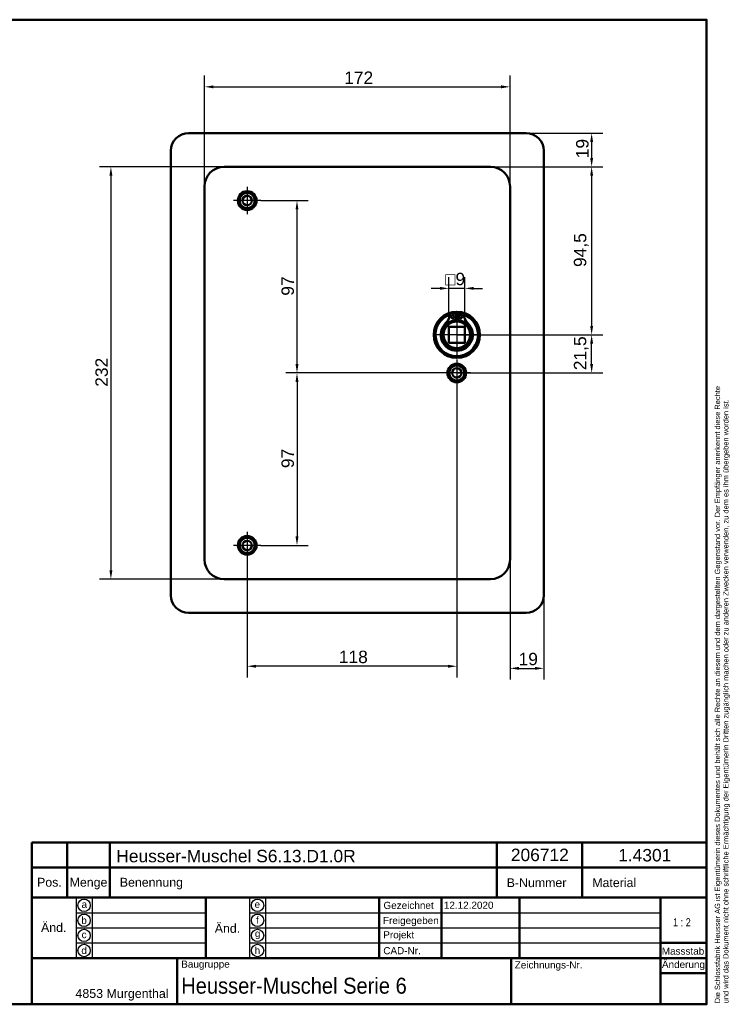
# Model space of a CAD drawing. Header units: millimetres. Extents: x 20 to 833, y 20 to 574.
# Tile 4 of 4: x 433 to 833, y 20 to 574. Entities that reach past the tile are written whole.
import ezdxf
from ezdxf.enums import TextEntityAlignment as Align

# ---------------------------------------------------------------- set-up
doc = ezdxf.new("R2010")
doc.units = ezdxf.units.MM
doc.header["$LTSCALE"] = 2
for name, color, linetype, lineweight in [('Bemaßungen(DIN)', 7, 'Continuous', 25), ('Mittelpunktmarkierung(DIN)', 7, 'Continuous', 25), ('Sichtbare Kanten(DIN)', 7, 'Continuous', 50), ('Skizziergeometrie(DIN)', 7, 'Continuous', 50), ('Skizzierlinie(DIN)', 7, 'Continuous', 25), ('Symbole(DIN)', 7, 'Continuous', 25)]:
    doc.layers.add(name, color=color, linetype=linetype, lineweight=lineweight)
doc.styles.add('Aktuell-DIN', font='arial.ttf')
doc.styles.add('STANDARD-DIN~0', font='arial.ttf')
doc.styles.add('Textstil10', font='arial.ttf')
doc.styles.add('Textstil41', font='arial.ttf', dxfattribs={"width": 0.8})
doc.styles.add('Textstil83', font='arial.ttf', dxfattribs={"width": 0.8})
doc.dimstyles.new('CAD-LAN', dxfattribs={"dimscale": 2, "dimtxt": 3.5, "dimasz": 2.5, "dimexe": 3.175, "dimexo": 0, "dimgap": 0.8, "dimtad": 1, "dimrnd": 1e-08, "dimtxsty": 'STANDARD-DIN~0', "dimcen": 0.09, "dimdle": 10, "dimclrd": 250, "dimclre": 250, "dimclrt": 250, "dimadec": 0, "dimazin": 2, "dimtfac": 1, "dimtmove": 0, "dimatfit": 3, "dimfxl": 1, "dimtolj": 1, "dimtzin": 0, "dimlwd": 25, "dimlwe": 25, "dimarcsym": 0})

# ---------------------------------------------------------------- blocks, each defined once
blk = doc.blocks.new('Ränder Standardrahmen')
at = {"layer": 'Skizziergeometrie(DIN)', "flags": 128}
blk.add_lwpolyline([(10, 10), (10, 287), (410, 287), (410, 10), (10, 10)], dxfattribs=at)
blk = doc.blocks.new('Schriftfelder Heusser')
at = {"layer": 'Skizziergeometrie(DIN)'}
for p, q in [((101, 229.92), (101, 236.92)), ((101, 236.92), (291, 236.92)), ((111, 229.92), (111, 236.92)), ((123, 229.92), (123, 236.92)), ((232, 229.92), (232, 236.92)), ((256, 229.92), (256, 236.92)), ((291, 236.92), (291, 229.92)), ((101, 191.42), (101, 229.92)), ((101, 229.92), (291, 229.92)), ((111, 229.92), (111, 221.42)), ((123, 229.92), (123, 221.42)), ((232, 229.92), (232, 221.42)), ((256, 229.92), (256, 221.42)), ((291, 229.92), (291, 191.42)), ((101, 221.42), (291, 221.42)), ((150, 221.42), (150, 204.42)), ((198.85, 221.42), (198.85, 204.42)), ((216.35, 221.42), (216.35, 204.42)), ((238.35, 221.42), (238.35, 204.42)), ((278, 221.42), (278, 191.42)), ((278, 208.67), (291, 208.67)), ((101, 204.42), (291, 204.42)), ((142, 204.42), (142, 191.42)), ((236, 204.42), (236, 191.42)), ((278, 200.17), (291, 200.17)), ((291, 191.42), (101, 191.42))]:
    blk.add_line(p, q, dxfattribs=at)
at = {"layer": 'Skizzierlinie(DIN)'}
for p, q in [((113.5, 221.42), (113.5, 204.42)), ((118, 221.42), (118, 204.42)), ((162.35, 221.42), (162.35, 204.42)), ((166.85, 221.42), (166.85, 204.42)), ((113.5, 217.17), (150, 217.17)), ((162.35, 217.17), (278, 217.17)), ((113.5, 212.92), (150, 212.92)), ((162.35, 212.92), (278, 212.92)), ((113.5, 208.67), (150, 208.67)), ((162.35, 208.67), (278, 208.67))]:
    blk.add_line(p, q, dxfattribs=at)
for centre in [(115.75, 219.25), (164.6, 219.25), (115.75, 215.04), (164.6, 215.04), (115.75, 210.79), (164.6, 210.79), (115.75, 206.54), (164.6, 206.54)]:
    blk.add_circle(centre, 1.75, dxfattribs=at)
at = {"layer": 'Symbole(DIN)', "color": 7, "insert": (293.33, 191.7), "char_height": 1.5, "width": 182.3003, "attachment_point": 1, "rotation": 90, "line_spacing_factor": 0.944221, "style": 'Aktuell-DIN'}
blk.add_mtext('\\fArial|b0|i0;\\H1.5000;Die Schlossfabrik Heusser AG ist Eigentümerin dieses Dokumentes und behält sich alle Rechte an diesem und dem dargestellten Gegenstand vor. Der Empfänger anerkennt diese Rechte\\Pund wird das Dokument nicht ohne schriftliche Ermächtigung der Eigentümerin Dritten zugänglich machen oder zu anderen Zwecken verwenden, zu dem es ihm übergeben worden ist.\\P ', dxfattribs=at)
at = {"layer": 'Symbole(DIN)', "color": 179, "true_color": 0x262659, "style": 'Aktuell-DIN'}
for s, insert, char_height, attachment_point in [('B-Nummer', (234.74, 225.62), 2.489, 4), ('Material', (265.02, 225.62), 2.489, 5), ('Pos.', (106, 227), 2.489, 2), ('Menge', (117, 227), 2.489, 2), ('Benennung', (125.81, 225.38), 2.489, 4), ('\\fArial|b0|i0;a', (115.81, 219.53), 2, 5), ('\\fArial|b0|i0;e', (164.54, 219.53), 2, 5), ('\\fArial|b0|i0;Gezeichnet', (200.05, 219.23), 2, 4), ('\\fArial|b0|i0;b', (115.75, 215), 2, 5), ('\\fArial|b0|i0;f', (164.55, 215.06), 2, 5), ('\\fArial|b0|i0;Freigegeben', (199.92, 216), 2, 1), ('\\fArial|b0|i0;c', (115.75, 211.01), 2, 5), ('\\fArial|b0|i0;g', (164.63, 211.05), 2, 5), ('\\fArial|b0|i0;Projekt', (200, 211.98), 2, 1), ('\\fArial|b0|i0;d', (115.76, 206.55), 2, 5), ('\\fArial|b0|i0;h', (164.55, 206.57), 2, 5), ('\\fArial|b0|i0;CAD-Nr.', (200, 207.5), 2, 1), ('\\fArial|b0|i0;\\H2.0000;Massstab', (284.39, 206.37), 2, 5), ('\\fArial|b0|i0;\\H2.0000;Baugruppe', (143.1, 203.73), 2, 1), ('\\fArial|b0|i0;Zeichnungs-Nr.', (237, 203.5), 2, 1), ('\\fArial|b0|i0;\\H2.5000;4853 Murgenthal', (113.33, 192.46), 2.5, 7)]:
    blk.add_mtext(s, dxfattribs=dict(at, insert=insert, char_height=char_height, attachment_point=attachment_point))
at = {"layer": 'Symbole(DIN)', "color": 179, "true_color": 0x262659, "attachment_point": 5, "style": 'Aktuell-DIN'}
for s, insert, char_height, width in [('Änd.', (107.21, 213), 2.489, 12.3494), ('Änd.', (156.12, 212.76), 2.489, 12.3494), ('\\fArial|b0|i0;Änderung', (284.51, 202.33), 2, 12.1143)]:
    blk.add_mtext(s, dxfattribs=dict(at, insert=insert, char_height=char_height, width=width))
at = {"layer": 'Symbole(DIN)', "color": 7, "insert": (143.1, 196.62), "char_height": 4.5, "width": 90.18, "attachment_point": 4, "style": 'Aktuell-DIN'}
blk.add_mtext('\\fArial|b0|i0;\\W0.90;\\H4.5000;Heusser-Muschel Serie 6', dxfattribs=at)
at = {"layer": 'Symbole(DIN)', "color": 179, "true_color": 0x262659, "style": 'Textstil10'}
blk.add_attdef('ERSTELLUNGSDATUM_001', (217.04, 218.29), '', height=2, dxfattribs=at)
at = {"layer": 'Symbole(DIN)', "color": 179, "true_color": 0x262659}
for tag, height, style, p in [('AUTOR', 2.49, 'Aktuell-DIN', (240.03, 219.26)), ('KONTROLLDATUM', 2, 'Textstil10', (217.42, 215.04)), ('KONTROLLIERT_VON', 2, 'Textstil10', (239.98, 215.05))]:
    blk.add_attdef(tag, text='', height=height, dxfattribs=dict(at, style=style)).set_placement(p, align=Align.MIDDLE_LEFT)
at = {"layer": 'Symbole(DIN)', "color": 7, "style": 'Textstil83', "width": 0.8}
blk.add_attdef('Anfänglicher_Ansichtsmaßstab_001', (281.57, 213.34), '', height=2.3, dxfattribs=at)
at = {"layer": 'Symbole(DIN)', "color": 179, "true_color": 0x262659, "style": 'Textstil10'}
blk.add_attdef('PROJEKT', text='', height=2, dxfattribs=at).set_placement((217.77, 209.72), align=Align.BOTTOM_LEFT)
at = {"layer": 'Symbole(DIN)', "color": 7, "style": 'Textstil41', "width": 0.8}
blk.add_attdef('STATUS', text='', height=5, dxfattribs=at).set_placement((284.53, 195.86), align=Align.MIDDLE_CENTER)
blk = doc.blocks.new('*D8')
at = {"layer": 'Bemaßungen(DIN)', "color": 250, "linetype": 'Continuous', "lineweight": 25, "true_color": 0x3f3f3f, "transparency": 16777216}
for p, q in [((537.37, 480.22), (537.37, 542.57)), ((709.37, 480.22), (709.37, 542.57)), ((542.37, 536.22), (704.37, 536.22))]:
    blk.add_line(p, q, dxfattribs=at)
at = {"layer": 'Bemaßungen(DIN)', "color": 250, "linetype": 'Continuous', "true_color": 0x3f3f3f, "transparency": 16777216}
for points in [[(542.37, 537.05), (542.37, 535.38), (537.37, 536.22)], [(704.37, 537.05), (704.37, 535.38), (709.37, 536.22)]]:
    blk.add_solid(points, dxfattribs=at)
at = {"layer": 'Defpoints', "color": 0, "linetype": 'Continuous', "transparency": 16777216}
for p in [(709.37, 536.22), (537.37, 480.22), (709.37, 480.22)]:
    blk.add_point(p, dxfattribs=at)
at = {"layer": 'Bemaßungen(DIN)', "color": 250, "linetype": 'Continuous', "lineweight": 25, "true_color": 0x3f3f3f, "transparency": 16777216, "insert": (616, 544.85), "char_height": 7, "attachment_point": 1, "style": 'STANDARD-DIN~0'}
blk.add_mtext('\\A1;172', dxfattribs=at)
blk = doc.blocks.new('*D9')
at = {"layer": 'Bemaßungen(DIN)', "color": 250, "linetype": 'Continuous', "lineweight": 25, "true_color": 0x3f3f3f, "transparency": 16777216}
for p, q in [((548.37, 491.22), (478.26, 491.22)), ((484.61, 486.22), (484.61, 264.22)), ((548.37, 259.22), (478.26, 259.22))]:
    blk.add_line(p, q, dxfattribs=at)
at = {"layer": 'Bemaßungen(DIN)', "color": 250, "linetype": 'Continuous', "true_color": 0x3f3f3f, "transparency": 16777216}
for points in [[(483.78, 486.22), (485.45, 486.22), (484.61, 491.22)], [(483.78, 264.22), (485.45, 264.22), (484.61, 259.22)]]:
    blk.add_solid(points, dxfattribs=at)
at = {"layer": 'Defpoints', "color": 0, "linetype": 'Continuous', "transparency": 16777216}
for p in [(548.37, 491.22), (484.61, 259.22), (548.37, 259.22)]:
    blk.add_point(p, dxfattribs=at)
at = {"layer": 'Bemaßungen(DIN)', "color": 250, "linetype": 'Continuous', "lineweight": 25, "true_color": 0x3f3f3f, "transparency": 16777216, "insert": (475.86, 367.46), "char_height": 7, "attachment_point": 1, "rotation": 90, "style": 'STANDARD-DIN~0'}
blk.add_mtext('\\A1;232', dxfattribs=at)
blk = doc.blocks.new('*D10')
at = {"layer": 'Bemaßungen(DIN)', "color": 250, "linetype": 'Continuous', "lineweight": 25, "true_color": 0x3f3f3f, "transparency": 16777216}
for p, q in [((698.37, 491.22), (761.67, 491.22)), ((755.32, 486.22), (755.32, 401.72)), ((679.37, 396.72), (761.67, 396.72))]:
    blk.add_line(p, q, dxfattribs=at)
at = {"layer": 'Bemaßungen(DIN)', "color": 250, "linetype": 'Continuous', "true_color": 0x3f3f3f, "transparency": 16777216}
for points in [[(754.48, 486.22), (756.15, 486.22), (755.32, 491.22)], [(754.48, 401.72), (756.15, 401.72), (755.32, 396.72)]]:
    blk.add_solid(points, dxfattribs=at)
at = {"layer": 'Defpoints', "color": 0, "linetype": 'Continuous', "transparency": 16777216}
for p in [(698.37, 491.22), (679.37, 396.72), (755.32, 396.72)]:
    blk.add_point(p, dxfattribs=at)
at = {"layer": 'Bemaßungen(DIN)', "color": 250, "linetype": 'Continuous', "lineweight": 25, "true_color": 0x3f3f3f, "transparency": 16777216, "insert": (745.3, 434.85), "char_height": 7, "attachment_point": 1, "rotation": 90, "style": 'STANDARD-DIN~0'}
blk.add_mtext('\\A1;94,5', dxfattribs=at)
blk = doc.blocks.new('*D11')
at = {"layer": 'Bemaßungen(DIN)', "color": 250, "linetype": 'Continuous', "lineweight": 25, "true_color": 0x3f3f3f, "transparency": 16777216}
for p, q in [((679.37, 396.72), (761.67, 396.72)), ((755.32, 380.22), (755.32, 391.72)), ((679.37, 375.22), (761.67, 375.22))]:
    blk.add_line(p, q, dxfattribs=at)
at = {"layer": 'Bemaßungen(DIN)', "color": 250, "linetype": 'Continuous', "true_color": 0x3f3f3f, "transparency": 16777216}
for points in [[(754.48, 391.72), (756.15, 391.72), (755.32, 396.72)], [(754.48, 380.22), (756.15, 380.22), (755.32, 375.22)]]:
    blk.add_solid(points, dxfattribs=at)
at = {"layer": 'Defpoints', "color": 0, "linetype": 'Continuous', "transparency": 16777216}
for p in [(679.37, 396.72), (755.32, 396.72), (679.37, 375.22)]:
    blk.add_point(p, dxfattribs=at)
at = {"layer": 'Bemaßungen(DIN)', "color": 250, "linetype": 'Continuous', "lineweight": 25, "true_color": 0x3f3f3f, "transparency": 16777216, "insert": (745.3, 376.79), "char_height": 7, "attachment_point": 1, "rotation": 90, "style": 'STANDARD-DIN~0'}
blk.add_mtext('\\A1;21,5', dxfattribs=at)
blk = doc.blocks.new('*D12')
at = {"layer": 'Bemaßungen(DIN)', "color": 250, "linetype": 'Continuous', "lineweight": 25, "true_color": 0x3f3f3f, "transparency": 16777216}
for p, q in [((718.37, 510.22), (761.67, 510.22)), ((755.32, 505.22), (755.32, 496.22)), ((698.37, 491.22), (761.67, 491.22))]:
    blk.add_line(p, q, dxfattribs=at)
at = {"layer": 'Bemaßungen(DIN)', "color": 250, "linetype": 'Continuous', "true_color": 0x3f3f3f, "transparency": 16777216}
for points in [[(754.48, 505.22), (756.15, 505.22), (755.32, 510.22)], [(754.48, 496.22), (756.15, 496.22), (755.32, 491.22)]]:
    blk.add_solid(points, dxfattribs=at)
at = {"layer": 'Defpoints', "color": 0, "linetype": 'Continuous', "transparency": 16777216}
for p in [(718.37, 510.22), (698.37, 491.22), (755.32, 491.22)]:
    blk.add_point(p, dxfattribs=at)
at = {"layer": 'Bemaßungen(DIN)', "color": 250, "linetype": 'Continuous', "lineweight": 25, "true_color": 0x3f3f3f, "transparency": 16777216, "insert": (746.57, 496.03), "char_height": 7, "attachment_point": 1, "rotation": 90, "style": 'STANDARD-DIN~0'}
blk.add_mtext('\\A1;19', dxfattribs=at)
blk = doc.blocks.new('*D13')
at = {"layer": 'Bemaßungen(DIN)', "color": 250, "linetype": 'Continuous', "lineweight": 25, "true_color": 0x3f3f3f, "transparency": 16777216}
for p, q in [((569.02, 472.22), (595.76, 472.22)), ((589.41, 380.22), (589.41, 467.22)), ((679.37, 375.22), (583.06, 375.22))]:
    blk.add_line(p, q, dxfattribs=at)
at = {"layer": 'Bemaßungen(DIN)', "color": 250, "linetype": 'Continuous', "true_color": 0x3f3f3f, "transparency": 16777216}
for points in [[(588.57, 467.22), (590.24, 467.22), (589.41, 472.22)], [(588.57, 380.22), (590.24, 380.22), (589.41, 375.22)]]:
    blk.add_solid(points, dxfattribs=at)
at = {"layer": 'Defpoints', "color": 0, "linetype": 'Continuous', "transparency": 16777216}
for p in [(569.02, 472.22), (589.41, 472.22), (679.37, 375.22)]:
    blk.add_point(p, dxfattribs=at)
at = {"layer": 'Bemaßungen(DIN)', "color": 250, "linetype": 'Continuous', "lineweight": 25, "true_color": 0x3f3f3f, "transparency": 16777216, "insert": (580.66, 418.7), "char_height": 7, "attachment_point": 1, "rotation": 90, "style": 'STANDARD-DIN~0'}
blk.add_mtext('\\A1;97', dxfattribs=at)
blk = doc.blocks.new('*D14')
at = {"layer": 'Bemaßungen(DIN)', "color": 250, "linetype": 'Continuous', "lineweight": 25, "true_color": 0x3f3f3f, "transparency": 16777216}
for p, q in [((679.37, 375.22), (583.06, 375.22)), ((589.41, 370.22), (589.41, 283.22)), ((569.02, 278.22), (595.76, 278.22))]:
    blk.add_line(p, q, dxfattribs=at)
at = {"layer": 'Bemaßungen(DIN)', "color": 250, "linetype": 'Continuous', "true_color": 0x3f3f3f, "transparency": 16777216}
for points in [[(588.57, 370.22), (590.24, 370.22), (589.41, 375.22)], [(588.57, 283.22), (590.24, 283.22), (589.41, 278.22)]]:
    blk.add_solid(points, dxfattribs=at)
at = {"layer": 'Defpoints', "color": 0, "linetype": 'Continuous', "transparency": 16777216}
for p in [(679.37, 375.22), (569.02, 278.22), (589.41, 278.22)]:
    blk.add_point(p, dxfattribs=at)
at = {"layer": 'Bemaßungen(DIN)', "color": 250, "linetype": 'Continuous', "lineweight": 25, "true_color": 0x3f3f3f, "transparency": 16777216, "insert": (580.66, 321.7), "char_height": 7, "attachment_point": 1, "rotation": 90, "style": 'STANDARD-DIN~0'}
blk.add_mtext('\\A1;97', dxfattribs=at)
blk = doc.blocks.new('*D15')
at = {"layer": 'Bemaßungen(DIN)', "color": 250, "linetype": 'Continuous', "lineweight": 25, "true_color": 0x3f3f3f, "transparency": 16777216}
for p, q in [((679.37, 367.57), (679.37, 203.87)), ((561.37, 270.57), (561.37, 203.87)), ((674.37, 210.22), (566.37, 210.22))]:
    blk.add_line(p, q, dxfattribs=at)
at = {"layer": 'Bemaßungen(DIN)', "color": 250, "linetype": 'Continuous', "true_color": 0x3f3f3f, "transparency": 16777216}
for points in [[(566.37, 211.05), (566.37, 209.38), (561.37, 210.22)], [(674.37, 211.05), (674.37, 209.38), (679.37, 210.22)]]:
    blk.add_solid(points, dxfattribs=at)
at = {"layer": 'Defpoints', "color": 0, "linetype": 'Continuous', "transparency": 16777216}
for p in [(679.37, 367.57), (561.37, 270.57), (561.37, 210.22)]:
    blk.add_point(p, dxfattribs=at)
at = {"layer": 'Bemaßungen(DIN)', "color": 250, "linetype": 'Continuous', "lineweight": 25, "true_color": 0x3f3f3f, "transparency": 16777216, "insert": (612.96, 218.97), "char_height": 7, "attachment_point": 1, "style": 'STANDARD-DIN~0'}
blk.add_mtext('\\A1;118', dxfattribs=at)
blk = doc.blocks.new('*D16')
at = {"layer": 'Bemaßungen(DIN)', "color": 250, "linetype": 'Continuous', "lineweight": 25, "true_color": 0x3f3f3f, "transparency": 16777216}
for p, q in [((709.37, 270.22), (709.37, 202.68)), ((728.37, 250.22), (728.37, 202.68)), ((714.37, 209.03), (723.37, 209.03))]:
    blk.add_line(p, q, dxfattribs=at)
at = {"layer": 'Bemaßungen(DIN)', "color": 250, "linetype": 'Continuous', "true_color": 0x3f3f3f, "transparency": 16777216}
for points in [[(714.37, 209.86), (714.37, 208.19), (709.37, 209.03)], [(723.37, 209.86), (723.37, 208.19), (728.37, 209.03)]]:
    blk.add_solid(points, dxfattribs=at)
at = {"layer": 'Defpoints', "color": 0, "linetype": 'Continuous', "transparency": 16777216}
for p in [(709.37, 270.22), (728.37, 250.22), (728.37, 209.03)]:
    blk.add_point(p, dxfattribs=at)
at = {"layer": 'Bemaßungen(DIN)', "color": 250, "linetype": 'Continuous', "lineweight": 25, "true_color": 0x3f3f3f, "transparency": 16777216, "insert": (714.18, 217.77), "char_height": 7, "attachment_point": 1, "style": 'STANDARD-DIN~0'}
blk.add_mtext('\\A1;19', dxfattribs=at)
blk = doc.blocks.new('*D17')
at = {"layer": 'Bemaßungen(DIN)', "color": 250, "linetype": 'Continuous', "lineweight": 25, "true_color": 0x3f3f3f, "transparency": 16777216}
for p, q in [((674.87, 401.22), (674.87, 429.19)), ((683.87, 401.22), (683.87, 429.19)), ((669.87, 422.84), (664.87, 422.84)), ((683.87, 422.84), (674.87, 422.84)), ((688.87, 422.84), (693.87, 422.84))]:
    blk.add_line(p, q, dxfattribs=at)
at = {"layer": 'Bemaßungen(DIN)', "color": 250, "linetype": 'Continuous', "true_color": 0x3f3f3f, "transparency": 16777216}
for points in [[(669.87, 423.67), (669.87, 422), (674.87, 422.84)], [(688.87, 423.67), (688.87, 422), (683.87, 422.84)]]:
    blk.add_solid(points, dxfattribs=at)
at = {"layer": 'Defpoints', "color": 0, "linetype": 'Continuous', "transparency": 16777216}
for p in [(674.87, 422.84), (674.87, 401.22), (683.87, 401.22)]:
    blk.add_point(p, dxfattribs=at)
at = {"layer": 'Bemaßungen(DIN)', "color": 250, "linetype": 'Continuous', "lineweight": 25, "true_color": 0x3f3f3f, "transparency": 16777216, "insert": (672.99, 431.59), "char_height": 7, "attachment_point": 1, "style": 'STANDARD-DIN~0'}
blk.add_mtext('\\A1;\\fAIGDT|b0|i0;\\H7.0000;o\\fArial|b0|i0;\\H7.0000;9', dxfattribs=at)

msp = doc.modelspace()

# ---------------------------------------------------------------- linework, layer by layer
at = {"layer": 'Mittelpunktmarkierung(DIN)', "linetype": 'Continuous'}
for p, q in [((561.367, 479.868), (561.367, 464.568)), ((569.017, 472.218), (553.717, 472.218)), ((679.367, 409.218), (679.367, 384.218)), ((691.867, 396.718), (666.867, 396.718)), ((679.367, 382.868), (679.367, 367.568)), ((687.017, 375.218), (671.717, 375.218)), ((561.367, 285.868), (561.367, 270.568)), ((569.017, 278.218), (553.717, 278.218))]:
    msp.add_line(p, q, dxfattribs=at)
at = {"layer": 'Sichtbare Kanten(DIN)'}
for p, q in [((528.367, 510.218), (718.367, 510.218)), ((518.367, 250.218), (518.367, 500.218)), ((728.367, 500.218), (728.367, 250.218)), ((698.367, 491.218), (548.367, 491.218)), ((537.367, 480.218), (537.367, 270.218)), ((709.367, 270.218), (709.367, 480.218)), ((675.726, 408.676), (678.75, 408.676)), ((678.75, 408.676), (678.75, 404.976)), ((679.984, 408.676), (683.007, 408.676)), ((679.984, 404.976), (679.984, 408.676)), ((683.867, 401.218), (674.867, 401.218)), ((674.867, 401.218), (674.867, 392.218)), ((683.867, 392.218), (683.867, 401.218)), ((674.867, 392.218), (683.867, 392.218)), ((548.367, 259.218), (698.367, 259.218)), ((718.367, 240.218), (528.367, 240.218))]:
    msp.add_line(p, q, dxfattribs=at)
for centre, radius in [((561.367, 472.218), 5.25), ((561.367, 472.218), 4.25), ((561.367, 472.218), 2.65), ((679.367, 396.718), 13), ((679.367, 396.718), 12.5), ((679.367, 396.718), 8), ((677.135, 406.826), 0.85), ((681.599, 406.826), 0.85), ((679.367, 396.718), 7.5), ((679.367, 375.218), 5.25), ((679.367, 375.218), 4.25), ((679.367, 375.218), 2.65), ((561.367, 278.218), 5.25), ((561.367, 278.218), 4.25), ((561.367, 278.218), 2.65)]:
    msp.add_circle(centre, radius, dxfattribs=at)
for centre, radius, start, end in [((528.367, 500.218), 10, 90, 180), ((718.367, 500.218), 10, 0, 90), ((548.367, 480.218), 11, 90, 180), ((698.367, 480.218), 11, 0, 90), ((679.367, 396.718), 12, 108.17213, 71.82787), ((667.044, 409.416), 8.678, 314.1409, 355.03295), ((679.367, 397.451), 7.55, 94.68501, 144.3129), ((679.367, 396.718), 8.2, 63.63056, 116.36944), ((679.367, 396.718), 12, 85.21102, 94.78898), ((679.367, 396.718), 9, 86.0711, 93.9289), ((679.367, 397.451), 7.55, 35.6871, 85.31499), ((691.69, 409.416), 8.678, 184.96705, 225.8591), ((679.367, 396.718), 9.017, 134.1409, 45.8591), ((548.367, 270.218), 11, 180, 270), ((698.367, 270.218), 11, 270, 0), ((528.367, 250.218), 10, 180, 270), ((718.367, 250.218), 10, 270, 0)]:
    msp.add_arc(centre, radius, start, end, dxfattribs=at)

# ---------------------------------------------------------------- block references
at = {"xscale": 2, "yscale": 2, "zscale": 2}
msp.add_blockref('Ränder Standardrahmen', (0, 0), dxfattribs=at)
msp.add_blockref('Schriftfelder Heusser', (238, -362.833), dxfattribs=at).add_auto_attribs({'ERSTELLUNGSDATUM_001': '12.12.2020', 'Anfänglicher_Ansichtsmaßstab_001': '1 : 2'})

# ---------------------------------------------------------------- texts
at = {"layer": 'Symbole(DIN)', "color": 7, "char_height": 7, "attachment_point": 1, "style": 'Aktuell-DIN'}
for s, insert, width in [('{\\fArial|b0|i0;\\H7.0000;Heusser-Muschel S6.13.D1.0R}', (487.659, 106.906), 134.78202), ('{\\fArial|b0|i0;\\H7.0000;206712}', (709.83, 107.58), 32.62043), ('{\\fArial|b0|i0;\\H7.0000;1.4301}', (770.274, 107.401), 29.89939)]:
    msp.add_mtext(s, dxfattribs=dict(at, insert=insert, width=width))

# ---------------------------------------------------------------- dimensions: what is measured, and where the dimension line sits
at = {"layer": 'Bemaßungen(DIN)', "color": 250, "linetype": 'Continuous', "lineweight": 25, "true_color": 0x3f3f3f}
for base, p1, p2, angle, picture, middle in [((709.367, 536.218), (537.367, 480.218), (709.367, 480.218), 180, '*D8', (623.367, 536.218)), ((755.317, 491.218), (718.367, 510.218), (698.367, 491.218), 270, '*D12', (755.317, 500.718)), ((484.615, 259.218), (548.367, 491.218), (548.367, 259.218), 270, '*D9', (484.615, 375.218)), ((755.317, 396.718), (698.367, 491.218), (679.367, 396.718), 90, '*D10', (755.317, 443.968)), ((589.408, 472.218), (679.367, 375.218), (569.017, 472.218), 90, '*D13', (589.408, 423.718)), ((755.317, 396.718), (679.367, 375.218), (679.367, 396.718), 90, '*D11', (755.317, 385.968)), ((589.408, 278.218), (679.367, 375.218), (569.017, 278.218), 90, '*D14', (589.408, 326.718)), ((561.367, 210.218), (679.367, 367.568), (561.367, 270.568), 180, '*D15', (620.367, 210.218))]:
    dim = msp.add_linear_dim(base=base, p1=p1, p2=p2, angle=angle, dimstyle='CAD-LAN', override={"dimgap": 0.8, "dimdec": 2, "dimtol": 0, "dimlim": 0, "dimtp": 0, "dimtm": 0, "dimtdec": 2, "dimtofl": 0, "dimatfit": 1}, dxfattribs=at)
    dim.commit()
    dim.dimension.update_dxf_attribs({"geometry": picture, "text_midpoint": middle, "dimtype": 160})
dim = msp.add_linear_dim(base=(674.867, 422.838), p1=(683.867, 401.218), p2=(674.867, 401.218), angle=180, text='\\fAIGDT|b0|i0;\\H7.0000;o\\fArial|b0|i0;\\H7.0000;<>', dimstyle='CAD-LAN', override={"dimgap": 0.8, "dimdec": 2, "dimtol": 0, "dimlim": 0, "dimtp": 0, "dimtm": 0, "dimtdec": 2, "dimtofl": 1, "dimatfit": 1}, dxfattribs=at)
dim.commit()
dim.dimension.update_dxf_attribs({"geometry": '*D17', "text_midpoint": (679.367, 422.838), "dimtype": 160})
dim = msp.add_linear_dim(base=(728.367, 209.026), p1=(709.367, 270.218), p2=(728.367, 250.218), dimstyle='CAD-LAN', override={"dimgap": 0.8, "dimdec": 2, "dimtol": 0, "dimlim": 0, "dimtp": 0, "dimtm": 0, "dimtdec": 2, "dimtofl": 0, "dimatfit": 1}, dxfattribs=at)
dim.commit()
dim.dimension.update_dxf_attribs({"geometry": '*D16', "text_midpoint": (718.867, 209.026), "dimtype": 160})

doc.saveas('drawing.dxf')
